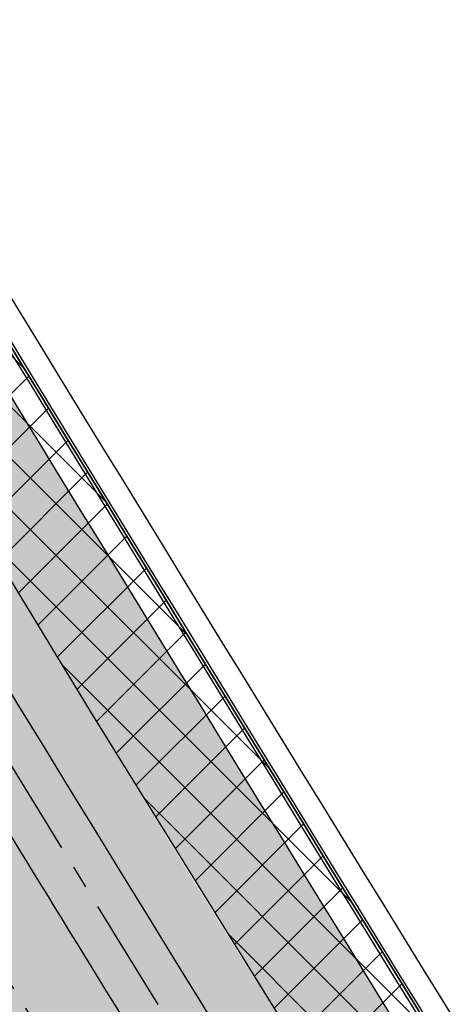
# Model space of a CAD drawing. Header units: metres. Extents: x 149090 to 161988, y 479090 to 487021.
# Tile 16 of 72: x 149927 to 149964, y 485555 to 485640. Entities that reach past the tile are written whole.
import ezdxf

# ---------------------------------------------------------------- set-up
doc = ezdxf.new("R2010")
doc.units = ezdxf.units.M
doc.linetypes.add('AM-AS', pattern=[16, 10, -2, 2, -2])
doc.linetypes.add('XX-HIDDEN', pattern=[4, 2, -2])
for name, color, linetype, lineweight, true_color in [('B-WE-KG-GRENS_PERCEEL-GV', 1, 'Continuous', 30, 0xff0000), ('N-WE-GR-STADSLANDBOUW-A', 7, 'Continuous', 35, 0xffff9e), ('N-WE-KG-GRENS_POLDERWEG-G', 7, 'KG-PERCEEL', 35, 0x0000e6)]:
    doc.layers.add(name, color=color, linetype=linetype, lineweight=lineweight, true_color=true_color)
for name, color, linetype, lineweight in [('N-WE-AM-AS_FIETSPAD-G', 3, 'AM-AS', 30), ('N-WE-AM-AS_WEG-G', 10, 'AM-AS', 30), ('N-WE-KG-GRENS_PERCEEL-G', 150, 'KG-PERCEEL', 35), ('N-WE-VH-KANTVERHARDING-G', 7, 'Continuous', 30), ('N-WE-VH-MATERIAALGRENS-G', 7, 'XX-HIDDEN', 25), ('N-WE-VH-VERHARDING_ASFALT-A', 252, 'Continuous', 18), ('N-WE-VH-VERHARDING_TEGEL-A', 252, 'Continuous', 18)]:
    doc.layers.add(name, color=color, linetype=linetype, lineweight=lineweight)
doc.styles.get("Standard").update_dxf_attribs({"font": 'NLCS-ISO.ttf'})
doc.linetypes.add('KG-PERCEEL', pattern='A,5.5,-2,["P",Standard,S=1.8,R=0,X=-0.5,Y=-0.9],-2,5.5,-2,[5,NLCS.shx,S=0.75,R=0,X=0,Y=0],-2', length=19)

msp = doc.modelspace()

# ---------------------------------------------------------------- hatches: boundary and pattern name
at = {"layer": 'N-WE-GR-STADSLANDBOUW-A', "transparency": 33554559}
h = msp.add_hatch(color=256, dxfattribs=at)
h.dxf.hatch_style = 1
edge = h.paths.add_edge_path()
edge.add_arc((149754.7924484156, 485877.0118196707), 5.999999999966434, 210.7098109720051, 300.7416838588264)
edge.add_line((149757.8594584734, 485871.8549359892), (149758.4329236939, 485872.1959992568))
edge.add_line((149758.4329236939, 485872.1959992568), (149757.235, 485874.43))
edge.add_line((149757.235, 485874.43), (149755.7672698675, 485876.6829598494))
edge.add_line((149755.7672698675, 485876.6829598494), (149753.1594951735, 485874.8656594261))
edge.add_line((149753.1594951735, 485874.8656594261), (149750.7553245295, 485878.9144591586))
edge.add_line((149750.7553245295, 485878.9144591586), (149753.2020759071, 485880.6195459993))
edge.add_line((149753.2020759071, 485880.6195459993), (149740.66, 485898.7199999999))
edge.add_line((149740.66, 485898.7199999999), (149695.49, 485975.1799999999))
edge.add_line((149695.49, 485975.1799999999), (149652.475663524, 486048.8864263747))
edge.add_line((149652.475663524, 486048.8864263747), (149642.0145812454, 486066.8486994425))
edge.add_line((149642.0145812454, 486066.8486994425), (149641.870673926, 486066.7653591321))
edge.add_line((149641.870673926, 486066.7653591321), (149640.0012624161, 486059.6928308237))
edge.add_line((149640.0012624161, 486059.6928308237), (149707.6572881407, 485944.8942574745))
edge.add_arc((170359.7015859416, 498116.0841905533), 23971.75000006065, 210.5127810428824, 210.7098109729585)
edge = h.paths.add_edge_path()
edge.add_arc((149768.0825159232, 485854.6651396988), 5.99999999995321, 120.7416838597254, 210.7719701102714)
edge.add_arc((170359.7015859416, 498116.0841905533), 23971.75000006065, 210.7719701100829, 211.8257929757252)
edge.add_line((149991.9750877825, 485474.8613319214), (150006.5564436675, 485451.3358987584))
edge.add_line((150006.5564436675, 485451.3358987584), (150016.7337705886, 485434.1115313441))
edge.add_line((150016.7337705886, 485434.1115313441), (150020.1265922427, 485436.2302031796))
edge.add_line((150020.1265922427, 485436.2302031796), (150016.7567468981, 485441.6373252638))
edge.add_line((150016.7567468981, 485441.6373252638), (150019.7300225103, 485443.7340587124))
edge.add_line((150019.7300225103, 485443.7340587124), (150018.57, 485445.5))
edge.add_line((150018.57, 485445.5), (150009.9997693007, 485456.7367685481))
edge.add_line((150009.9997693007, 485456.7367685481), (150006.855, 485460.86))
edge.add_line((150006.855, 485460.86), (149969.8824999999, 485520.5625000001))
edge.add_line((149969.8824999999, 485520.5625000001), (149951.39625, 485550.4137500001))
edge.add_arc((150828.4954097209, 486114.2324719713), 1042.686188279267, 210.8043150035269, 212.73380547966, ccw=False)
edge.add_line((149932.91, 485580.265), (149838.515, 485735.74))
edge.add_line((149838.515, 485735.74), (149794.757, 485808.5690000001))
edge.add_arc((149836.404995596, 485838.386583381), 51.22151711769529, 213.6710071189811, 215.6004975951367, ccw=False)
edge.add_arc((149766.4195739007, 485854.1729516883), 51.96830640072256, 299.83431520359, 301.76380567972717, ccw=False)
edge.add_arc((150295.3657124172, 486119.6614538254), 591.2318564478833, 209.7584078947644, 211.6878983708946, ccw=False)
edge.add_arc((150285.1942125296, 486136.7764538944), 591.2318565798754, 209.7584078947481, 211.6878983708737, ccw=False)
edge.add_line((149771.9304731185, 485843.3221268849), (149773.4348964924, 485844.2189097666))
edge.add_line((149773.4348964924, 485844.2189097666), (149765.0554132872, 485859.8457579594))
edge.add_line((149765.0554132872, 485859.8457579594), (149765.0155058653, 485859.8220233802))
h = msp.add_hatch(color=256, dxfattribs=at)
h.dxf.hatch_style = 1
edge = h.paths.add_edge_path()
edge.add_line((149932.91, 485580.2650000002), (150006.855, 485460.8600000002))
edge.add_line((150006.855, 485460.8600000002), (150009.9997693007, 485456.7367685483))
edge.add_line((150009.9997693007, 485456.7367685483), (150018.57, 485445.5))
edge.add_line((150018.57, 485445.5), (150019.7300225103, 485443.7340587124))
edge.add_line((150019.7300225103, 485443.7340587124), (150024.942384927, 485447.4097807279))
edge.add_arc((170359.7015869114, 498116.0841911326), 23958.25000119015, 210.9013897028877, 211.9231486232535, ccw=False)
edge.add_line((149802.2664856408, 485812.0358664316), (149802.2666284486, 485812.0358220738))
edge.add_line((149802.2666284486, 485812.0358220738), (149801.0153138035, 485814.2001702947))
edge.add_line((149801.0153138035, 485814.2001702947), (149795.2798621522, 485810.8842276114))
edge.add_line((149795.2798621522, 485810.8842276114), (149793.8706352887, 485810.044191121))
edge.add_line((149793.8706352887, 485810.044191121), (149794.757, 485808.5690000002))
edge.add_line((149794.757, 485808.5690000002), (149838.5150000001, 485735.7400000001))
edge.add_line((149838.5150000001, 485735.7400000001), (149932.91, 485580.2650000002))
h = msp.add_hatch(color=256, dxfattribs=at)
h.dxf.hatch_style = 1
edge = h.paths.add_edge_path()
edge.add_arc((170359.7015703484, 498116.0841809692), 23984.9999817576, 211.4774905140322, 211.6804439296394)
edge.add_line((149948.696537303, 485519.6125453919), (149949.3369358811, 485520.0080465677))
edge.add_arc((149946.1842043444, 485525.1129739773), 5.99999999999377, 301.6988959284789, 391.6661099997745)
edge.add_arc((170359.7015961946, 498116.0841968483), 23978.25001209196, 211.4917378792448, 211.6661099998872, ccw=False)
edge.add_arc((149907.9598450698, 485587.2970253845), 6.000000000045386, 31.49173787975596, 125.1740873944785)
edge.add_line((149904.5034688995, 485592.2014584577), (149904.2053921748, 485591.9913902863))
h = msp.add_hatch(color=256, dxfattribs=at)
h.dxf.hatch_style = 1
h.paths.add_polyline_path([(149934.1989866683, 485532.6930126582), (149935.2117302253, 485528.6189096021, 0.0001203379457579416), (149941.2730949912, 485518.7890036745), (149940.489709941, 485518.3051960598), (149941.377, 485516.8650000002), (149942.1679743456, 485515.5805965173), (149944.0176390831, 485516.7229235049, 0.4140948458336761), (149944.6687968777, 485519.4747866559, -0.0008401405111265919), (149902.4524762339, 485588.1517547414, 0.4332099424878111), (149899.5947628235, 485588.7420709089), (149898.3690793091, 485587.8782762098), (149897.9248968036, 485587.5652406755), (149899.231, 485585.4270000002), (149899.5966110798, 485584.8285478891), (149900.3510352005, 485585.3602247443, 0.0004652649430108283), (149923.7068772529, 485547.3058755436), (149926.8670709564, 485544.6020326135, 0.0001457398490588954)])
at = {"layer": 'N-WE-KG-GRENS_POLDERWEG-G', "true_color": 0xf27172, "transparency": 33554559}
h = msp.add_hatch(dxfattribs=at)
h.set_pattern_fill('ANSI37', color=11)
h.set_pattern_definition([(45, (0, 0), (-2.245064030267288, 2.245064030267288), []), (135, (0, 0), (-2.245064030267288, -2.245064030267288), [])])
h.paths.add_polyline_path([(150006.855, 485460.86), (150018.57, 485445.5), (150020.764, 485442.16), (150027.7825256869, 485447.106199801, -0.004494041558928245), (149803.3415908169, 485814.620872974), (149794.757, 485808.5690000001), (149838.515, 485735.74), (149932.91, 485580.265)])
at = {"layer": 'N-WE-VH-VERHARDING_ASFALT-A', "transparency": 33554585}
h = msp.add_hatch(color=256, dxfattribs=at)
h.dxf.hatch_style = 1
edge = h.paths.add_edge_path()
edge.add_line((149920.2903907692, 485591.0980308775), (149914.7477400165, 485587.7025894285))
edge.add_arc((170459.2884660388, 498177.3906886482), 24095.19454328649, 211.4999540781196, 211.6582613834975)
edge.add_line((149949.6112181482, 485530.9864856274), (149955.143509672, 485534.3987796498))
edge.add_arc((170459.3483453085, 498177.4274990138), 24088.76483218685, 211.4999565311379, 211.6582590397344, ccw=False)
at = {"layer": 'N-WE-VH-VERHARDING_TEGEL-A'}
h = msp.add_hatch(dxfattribs=at)
h.set_pattern_fill('AVH-TEGEL_150X300_HALFST', color=256, scale=2.5, angle=92.11425861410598, pattern_type=2)
h.set_pattern_definition([(32.14854755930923, (149518.8827389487, 486268.9530654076), (-0.1995435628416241, 0.3175017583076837), []), (122.1485475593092, (149518.8827389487, 486268.9530654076), (-0.6350035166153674, -0.3990871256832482), [0.3749999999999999, -0.3749999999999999]), (122.1485475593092, (149519.200240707, 486269.1526089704), (-0.6350035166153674, -0.3990871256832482), [-0.3749999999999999, 0.3749999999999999])])
edge = h.paths.add_edge_path()
edge.add_arc((149942.9667285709, 485518.4245659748), 2.00000000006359, 310.5034216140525, 391.6756716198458)
edge.add_arc((170359.7015837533, 498116.0841891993), 23988.49999748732, 211.4831256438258, 211.6756716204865, ccw=False)
edge.add_arc((149900.7468882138, 485587.1072598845), 2.000000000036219, 31.48312564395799, 125.1740873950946)
edge.add_line((149899.5947628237, 485588.7420709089), (149904.2053921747, 485591.9913902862))
edge.add_arc((170359.7015867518, 498116.0841910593), 23985.00000101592, 211.4774905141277, 211.680443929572)
edge.add_line((149948.6965373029, 485519.6125453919), (149944.2780991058, 485516.8837799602))
edge.add_line((149944.2780991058, 485516.8837799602), (149944.2657154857, 485516.9038316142))

# ---------------------------------------------------------------- linework, layer by layer
at = {"layer": 'B-WE-KG-GRENS_PERCEEL-GV', "flags": 128}
msp.add_lwpolyline([(150362.0493528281, 484907.066834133), (150309.435, 484987.11), (150306.47, 484992.185), (150303.96, 484996.955), (150301.031, 485002.498), (150295.664, 485011.561), (150293.215, 485015.165), (150284.78, 485026.26), (150277.29, 485036.67), (150243.976, 485087.737), (150217.15, 485128.86), (150149.555, 485234.37), (150089.195, 485329.245), (150032.94, 485418.83), (150029.255, 485425.885), (150026.55, 485431.345), (150023.135, 485438.55), (150020.764, 485442.16), (150018.57, 485445.5), (150006.855, 485460.86), (149932.91, 485580.265), (149838.515, 485735.74), (149794.757, 485808.569), (149770.365, 485849.165)], dxfattribs=at)
at = {"layer": 'N-WE-AM-AS_FIETSPAD-G', "flags": 128}
msp.add_lwpolyline([(149902.7719503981, 485590.9811789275, 0.0008843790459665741), (149947.2076000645, 485518.6929986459, 0.0007611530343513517)], format="xyb", dxfattribs=at)
at = {"layer": 'N-WE-AM-AS_WEG-G', "flags": 128}
msp.add_lwpolyline([(149989.2138758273, 485473.1472115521, -0.005729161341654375), (149704.857361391, 485943.2441331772), (149633.9921754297, 486063.4880015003, -0.0034920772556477), (149619.9765091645, 486087.6540250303), (149568.0385956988, 486178.6648899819), (149491.311227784, 486313.1143442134), (149442.0289332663, 486399.4717650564, -0.003431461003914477), (149428.5866771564, 486423.406743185), (149383.9823662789, 486504.1206252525)], format="xyb", dxfattribs=at)
at = {"layer": 'N-WE-KG-GRENS_PERCEEL-G', "flags": 128}
msp.add_lwpolyline([(150027.782525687, 485447.106199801, -0.004494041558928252), (149803.341590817, 485814.620872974)], format="xyb", dxfattribs=at)
at = {"layer": 'N-WE-VH-KANTVERHARDING-G'}
for points in [[(150028.6259256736, 485450.0073882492, -0.004459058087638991), (149805.9581581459, 485814.63020455)], [(150024.942384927, 485447.4097807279, -0.004458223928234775), (149802.2699277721, 485812.0301153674)], [(150028.1573246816, 485446.9774336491, -0.00445694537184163), (149805.5395740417, 485811.4353920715, -0.00445694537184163)], [(150027.7480445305, 485446.6888121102, -0.004456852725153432), (149805.1297737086, 485811.1464954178, -0.004456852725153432)]]:
    msp.add_lwpolyline(points, format="xyb", dxfattribs=at)
at = {"layer": 'N-WE-VH-KANTVERHARDING-G', "flags": 128}
for points in [[(149913.0761380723, 485590.4312790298, 0.0007608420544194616), (149951.2909349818, 485528.2627838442)], [(149900.3510352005, 485585.3602247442, 0.0004652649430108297), (149923.7068772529, 485547.3058755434), (149926.8670709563, 485544.6020326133, 0.000145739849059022), (149934.1989866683, 485532.693012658), (149935.2117302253, 485528.6189096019, 0.0001203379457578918), (149941.2730949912, 485518.7890036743)], [(149898.549011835, 485584.0902572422, 0.0004634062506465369), (149921.8137656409, 485546.1845071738), (149925.0060762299, 485543.4429862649, 0.0001456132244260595), (149932.3322941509, 485531.5432276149), (149933.3385528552, 485527.4651302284, 0.000120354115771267), (149939.4012880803, 485517.6330019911)], [(149900.0257613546, 485583.7852682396, 0.0004508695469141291), (149922.6607481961, 485546.9070925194), (149925.8529873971, 485544.1656329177, 0.0001491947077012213), (149933.3590559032, 485531.9737484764), (149934.3652921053, 485527.8957422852, 0.0001070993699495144), (149939.7599143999, 485519.1467351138, 0.0001070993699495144)]]:
    msp.add_lwpolyline(points, format="xyb", dxfattribs=at)
at = {"layer": 'N-WE-VH-KANTVERHARDING-G'}
msp.add_arc((170359.7015858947, 498116.0841905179), 23971.75000000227, 210.5127810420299, 211.8257929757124, dxfattribs=at)
at = {"layer": 'N-WE-VH-MATERIAALGRENS-G', "flags": 128}
for points in [[(149904.2138260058, 485591.9776153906, 0.0008853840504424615), (149948.6965795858, 485519.6124768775, 0.0008853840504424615)], [(149902.4440544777, 485588.165506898, 0.000840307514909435), (149944.6687436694, 485519.4748728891, 0.000840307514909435)]]:
    msp.add_lwpolyline(points, format="xyb", dxfattribs=at)

doc.saveas('drawing.dxf')
